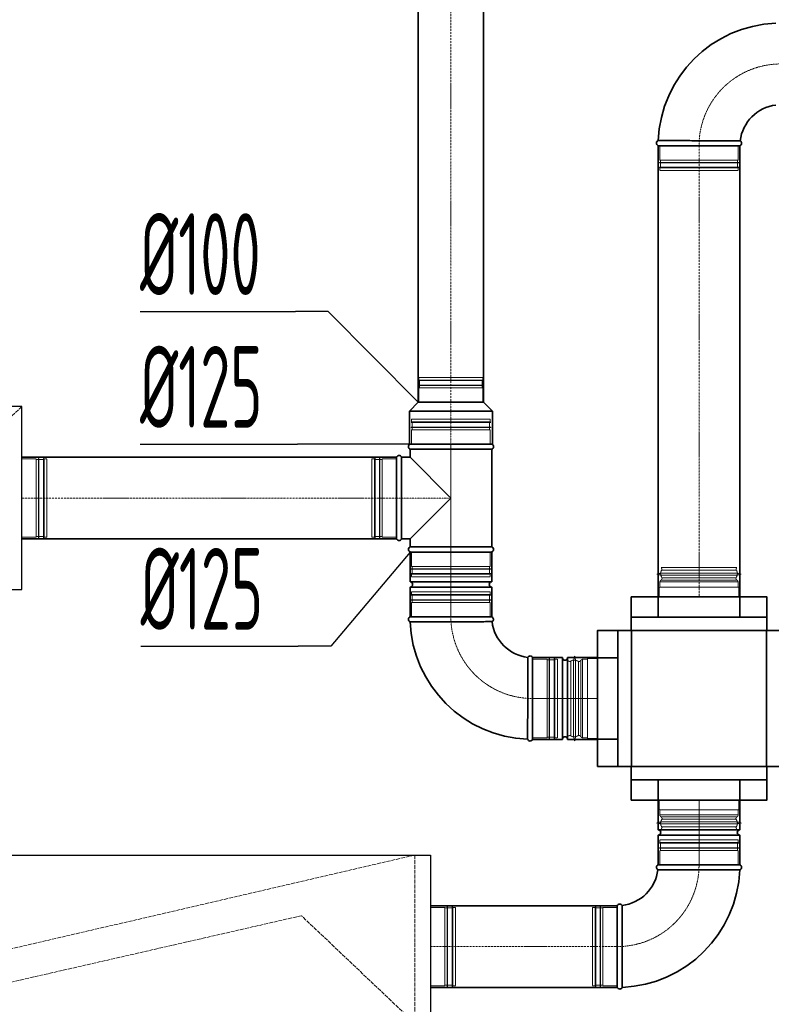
# Model space of a CAD drawing. Header units: millimetres. Extents: x 15940 to 92175, y -24684 to 227664.
# Tile 67 of 132: x 53213 to 54362, y 84953 to 86458. Entities that reach past the tile are written whole.
import ezdxf

# ---------------------------------------------------------------- set-up
doc = ezdxf.new("R2010")
doc.units = ezdxf.units.MM
doc.header["$LTSCALE"] = 0.05
for name, pattern in [('ACAD_ISO02W100', [15, 12, -3]), ('ACAD_ISO10W100', [18, 12, -3, 0, -3]), ('phl_thick', [0])]:
    doc.linetypes.add(name, pattern=pattern)
for name, color, linetype, lineweight in [('VZT_01 SUP (PŘÍVOD) - OBRYS', 5, 'Continuous', 35), ('VZT_02 SUP (PŘÍVOD) - OSA', 5, 'ACAD_ISO10W100', 5), ('VZT_04 SUP (PŘÍVOD) - SKRYTÉ', 5, 'ACAD_ISO02W100', 5), ('VZT_05 ETA (ODVOD) - OBRYS', 6, 'Continuous', 35), ('VZT_06 ETA (ODVOD) - OSA', 6, 'ACAD_ISO10W100', 5), ('VZT_08 ETA (ODVOD) - SKRYTÉ', 6, 'ACAD_ISO02W100', 5), ('VZT_21 ZAŘÍZENÍ - OBRYS', 1, 'Continuous', 30), ('VZT_22 ZAŘÍZENÍ - DETAIL', 8, 'Continuous', 5), ('VZT_60_KOTY - DIMENZE', 7, 'Continuous', 5)]:
    doc.layers.add(name, color=color, linetype=linetype, lineweight=lineweight)
doc.layers.add('VZT_03 SUP (PŘÍVOD) - NETISK', color=8, linetype='ACAD_ISO02W100', lineweight=5, plot=False)
doc.layers.add('VZT_07 ETA (ODVOD) - NETISK', color=8, linetype='ACAD_ISO02W100', lineweight=5, plot=False)
doc.styles.add('EVORA_125', font='isocp.shx', dxfattribs={"width": 0.6, "height": 125})

msp = doc.modelspace()

# ---------------------------------------------------------------- linework, layer by layer
at = {"layer": 'VZT_01 SUP (PŘÍVOD) - OBRYS'}
for p, q in [((54313.8, 86265.5), (54188.8, 86265.5)), ((54313.8, 85264.9), (54188.8, 85264.9)), ((54188.8, 85219.4), (54188.8, 85264.9)), ((54313.8, 85219.4), (54313.8, 85264.9)), ((54313.8, 85219.4), (54188.8, 85219.4)), ((54313.8, 85211.4), (54188.8, 85211.4)), ((54188.8, 85165.9), (54188.8, 85211.4)), ((54313.8, 85165.9), (54313.8, 85211.4)), ((54313.8, 85165.9), (54188.8, 85165.9)), ((54188.8, 85165.9), (54313.8, 85165.9)), ((54126.3, 84978.4), (54126.3, 85103.4))]:
    msp.add_line(p, q, dxfattribs=at)
for points in [[(54188.8, 85575.6), (54188.8, 86265.5)], [(54313.8, 85575.6), (54313.8, 86265.5)], [(54188.9, 85575.6), (54188.9, 85544.5)], [(54313.5, 85575.6), (54313.5, 85544.5)], [(54147.5, 85544.5), (54147.5, 85524)], [(54355.1, 85544.5), (54355.1, 85524)], [(54147.5, 85295.9), (54147.5, 85316.4)], [(54355.1, 85295.9), (54355.1, 85316.4)], [(54188.9, 85295.9), (54188.9, 85264.9)], [(54313.5, 85295.9), (54313.5, 85264.9)], [(54126.3, 85103.4), (53840.8, 85103.4)], [(54126.3, 84978.4), (53840.8, 84978.4)]]:
    msp.add_lwpolyline(points, dxfattribs=at)
for points in [[(54147.5, 85575.6), (54147.5, 85544.5), (54355.1, 85544.5), (54355.1, 85575.6)], [(54147.5, 85264.9), (54147.5, 85295.9), (54355.1, 85295.9), (54355.1, 85264.9)]]:
    msp.add_lwpolyline(points, close=True, dxfattribs=at)
for centre, radius, start, end in [((54376.3, 86265.5), 187.5, 92.3607, 177.6393), ((54376.3, 86265.5), 62.5, 96.8302, 173.1698), ((54190.4, 86269.3), 4.17, 111.1072, 246.5322), ((54312.1, 86269.3), 4.17, 293.4678, 59.7019), ((54188.8, 85215.4), 4, 270, 90), ((54313.8, 85215.4), 4, 90, 270), ((54190.4, 85162.1), 4.17, 113.4678, 239.7019), ((54312.1, 85162.1), 4.17, 291.1072, 66.5322), ((54126.3, 85165.9), 62.5, 276.8302, 353.1698), ((54126.3, 85165.9), 187.5, 272.3607, 357.6393), ((54130.1, 85101.8), 4.17, 30.2981, 156.5322), ((54130.1, 84980.1), 4.17, 203.4678, 338.8928)]:
    msp.add_arc(centre, radius, start, end, dxfattribs=at)
for points, knots in [([(54314.2, 86272.9), (54314.2, 86272.9), (54312.6, 86272.9), (54306.5, 86273), (54302, 86273), (54290.6, 86273), (54283.8, 86273.1), (54268.8, 86273.1), (54260.7, 86273.1), (54244.4, 86273.1), (54236.3, 86273.2), (54221.1, 86273.2), (54214.1, 86273.2), (54202.3, 86273.2), (54197.6, 86273.2), (54191, 86273.2), (54189.2, 86273.2), (54188.9, 86273.2), (54188.9, 86273.2), (54188.9, 86273.2)], [0, 0, 0, 0, 24.235852, 24.235852, 48.531845, 48.531845, 73.024415, 73.024415, 97.570898, 97.570898, 122.078339, 122.078339, 146.53579, 146.53579, 170.957495, 170.957495, 195.359468, 195.359468, 197.168246, 197.168246, 197.168246, 197.168246]), ([(54188.3, 85158.5), (54188.3, 85158.5), (54189.9, 85158.5), (54196, 85158.4), (54200.5, 85158.4), (54211.9, 85158.4), (54218.7, 85158.3), (54233.7, 85158.3), (54241.8, 85158.3), (54258.1, 85158.3), (54266.3, 85158.3), (54281.5, 85158.2), (54288.4, 85158.2), (54300.2, 85158.2), (54304.9, 85158.2), (54311.5, 85158.2), (54313.3, 85158.2), (54313.6, 85158.2), (54313.6, 85158.2), (54313.6, 85158.2)], [0, 0, 0, 0, 24.235852, 24.235852, 48.531845, 48.531845, 73.024415, 73.024415, 97.570898, 97.570898, 122.078339, 122.078339, 146.53579, 146.53579, 170.957495, 170.957495, 195.359468, 195.359468, 197.168246, 197.168246, 197.168246, 197.168246]), ([(54133.7, 85103.9), (54133.7, 85103.9), (54133.7, 85103.8), (54133.7, 85103.5), (54133.7, 85103.2), (54133.7, 85102.1), (54133.7, 85101.3), (54133.7, 85098.2), (54133.8, 85095.1), (54133.8, 85086.1), (54133.8, 85080), (54133.9, 85065.8), (54133.9, 85058), (54133.9, 85041.8), (54133.9, 85033.6), (54133.9, 85017.7), (54134, 85010.2), (54134, 84997.1), (54134, 84991.5), (54134, 84984.5), (54134, 84982.4), (54134, 84979.4), (54134, 84978.6), (54134, 84978.6)], [197.067977, 197.067977, 197.067977, 197.067977, 201.792196, 201.792196, 209.190204, 209.190204, 218.040239, 218.040239, 237.760854, 237.760854, 262.206108, 262.206108, 286.831239, 286.831239, 311.323072, 311.323072, 335.946087, 335.946087, 360.704397, 360.704397, 377.088273, 377.088273, 394.105327, 394.105327, 394.105327, 394.105327])]:
    msp.add_open_spline(points, degree=3, knots=knots, dxfattribs=at)
at = {"layer": 'VZT_02 SUP (PŘÍVOD) - OSA', "ltscale": 0.3}
for points in [[(54251.3, 86265.5), (54251.3, 86265.5, -0.414214), (54376.3, 86390.5), (54376.3, 86390.5)], [(54251.3, 85165.9), (54251.3, 85165.9, -0.414214), (54126.3, 85040.9), (54126.3, 85040.9)]]:
    msp.add_lwpolyline(points, format="xyb", dxfattribs=at)
at = {"layer": 'VZT_02 SUP (PŘÍVOD) - OSA', "ltscale": 5}
for points in [[(54251.3, 86265.5), (54251.3, 85575.6)], [(53840.8, 85040.9), (54126.3, 85040.9)]]:
    msp.add_lwpolyline(points, dxfattribs=at)
at = {"layer": 'VZT_02 SUP (PŘÍVOD) - OSA'}
msp.add_lwpolyline([(54251.3, 85165.9), (54251.3, 85264.9)], dxfattribs=at)
at = {"layer": 'VZT_03 SUP (PŘÍVOD) - NETISK', "ltscale": 0.4}
for p, q in [((54191.3, 86265.5), (54191.3, 86243.5)), ((54311.3, 86265.5), (54311.3, 86243.5)), ((54312.3, 86240), (54190.3, 86240)), ((54190.3, 86240), (54190.3, 86239.5)), ((54312.3, 86239.5), (54190.3, 86239.5)), ((54311.3, 86243.5), (54191.3, 86243.5)), ((54192.3, 86243.5), (54192.3, 86240)), ((54192.3, 86239.5), (54192.3, 86232.5)), ((54310.3, 86243.5), (54310.3, 86240)), ((54310.3, 86239.5), (54310.3, 86232.5)), ((54312.3, 86240), (54312.3, 86239.5)), ((54312.3, 86232.5), (54190.3, 86232.5)), ((54190.3, 86232.5), (54190.3, 86232)), ((54312.3, 86232), (54190.3, 86232)), ((54311.3, 86231.5), (54191.3, 86231.5)), ((54191.3, 86231.5), (54191.3, 86227.5)), ((54311.3, 86227.5), (54191.3, 86227.5)), ((54192.3, 86232), (54192.3, 86231.5)), ((54310.3, 86232), (54310.3, 86231.5)), ((54311.3, 86231.5), (54311.3, 86227.5)), ((54312.3, 86232.5), (54312.3, 86232)), ((54190.3, 85199.4), (54312.3, 85199.4)), ((54190.3, 85198.9), (54190.3, 85199.4)), ((54190.3, 85198.9), (54312.3, 85198.9)), ((54191.3, 85203.9), (54311.3, 85203.9)), ((54191.3, 85199.9), (54191.3, 85203.9)), ((54191.3, 85199.9), (54311.3, 85199.9)), ((54192.3, 85199.4), (54192.3, 85199.9)), ((54192.3, 85191.9), (54192.3, 85198.9)), ((54310.3, 85199.4), (54310.3, 85199.9)), ((54310.3, 85191.9), (54310.3, 85198.9)), ((54311.3, 85199.9), (54311.3, 85203.9)), ((54312.3, 85198.9), (54312.3, 85199.4)), ((54190.3, 85191.9), (54312.3, 85191.9)), ((54190.3, 85191.4), (54190.3, 85191.9)), ((54190.3, 85191.4), (54312.3, 85191.4)), ((54191.3, 85187.9), (54311.3, 85187.9)), ((54191.3, 85165.9), (54191.3, 85187.9)), ((54192.3, 85187.9), (54192.3, 85191.4)), ((54310.3, 85187.9), (54310.3, 85191.4)), ((54311.3, 85165.9), (54311.3, 85187.9)), ((54312.3, 85191.4), (54312.3, 85191.9)), ((54088.3, 84980.9), (54088.3, 85100.9)), ((54092.3, 85100.9), (54088.3, 85100.9)), ((54092.3, 84980.9), (54092.3, 85100.9)), ((54092.8, 85099.9), (54092.3, 85099.9)), ((54092.8, 84979.9), (54092.8, 85101.9)), ((54093.3, 85101.9), (54092.8, 85101.9)), ((54093.3, 84979.9), (54093.3, 85101.9)), ((54100.3, 85099.9), (54093.3, 85099.9)), ((54100.3, 84979.9), (54100.3, 85101.9)), ((54100.8, 85101.9), (54100.3, 85101.9)), ((54100.8, 84979.9), (54100.8, 85101.9)), ((54104.3, 85099.9), (54100.8, 85099.9)), ((54104.3, 84980.9), (54104.3, 85100.9)), ((54126.3, 85100.9), (54104.3, 85100.9)), ((54092.3, 84980.9), (54088.3, 84980.9)), ((54092.8, 84981.9), (54092.3, 84981.9)), ((54093.3, 84979.9), (54092.8, 84979.9)), ((54100.3, 84981.9), (54093.3, 84981.9)), ((54100.8, 84979.9), (54100.3, 84979.9)), ((54104.3, 84981.9), (54100.8, 84981.9)), ((54126.3, 84980.9), (54104.3, 84980.9))]:
    msp.add_line(p, q, dxfattribs=at)
for points in [[(54195, 85616.6), (54193.6, 85620.6), (54251.3, 85620.6)], [(54307.5, 85616.6), (54308.9, 85620.6), (54251.3, 85620.6)], [(54194.1, 85616.4), (54251.3, 85616.4)], [(54194.9, 85604.7), (54251.3, 85604.7)], [(54308.4, 85616.4), (54251.3, 85616.4)], [(54307.7, 85604.7), (54251.3, 85604.7)], [(54190.3, 85575.6), (54190.3, 85590.6), (54312.3, 85590.6), (54312.3, 85575.6)], [(54191.3, 85598.4), (54251.3, 85598.4)], [(54193.2, 85601.1), (54251.3, 85601.1)], [(54309.3, 85601.1), (54251.3, 85601.1)], [(54311.3, 85598.4), (54251.3, 85598.4)], [(54190.3, 85575.6), (54312.3, 85575.6)], [(54054.9, 85476.5), (54050.9, 85477.9), (54050.9, 85420.2)], [(54055.1, 85477.4), (54055.1, 85420.2)], [(54066.8, 85476.6), (54066.8, 85420.2)], [(54070.4, 85478.3), (54070.4, 85420.2)], [(54073.1, 85480.2), (54073.1, 85420.2)], [(54095.9, 85359.2), (54080.9, 85359.2), (54080.9, 85481.2), (54095.9, 85481.2)], [(54095.9, 85359.2), (54095.9, 85481.2)], [(54054.9, 85364), (54050.9, 85362.6), (54050.9, 85420.2)], [(54055.1, 85363.1), (54055.1, 85420.2)], [(54066.8, 85363.8), (54066.8, 85420.2)], [(54070.4, 85362.2), (54070.4, 85420.2)], [(54073.1, 85360.2), (54073.1, 85420.2)], [(54190.3, 85264.9), (54190.3, 85249.9), (54312.3, 85249.9), (54312.3, 85264.9)], [(54190.3, 85264.9), (54312.3, 85264.9)], [(54191.3, 85242.1), (54251.3, 85242.1)], [(54311.3, 85242.1), (54251.3, 85242.1)], [(54193.2, 85239.4), (54251.3, 85239.4)], [(54194.9, 85235.8), (54251.3, 85235.8)], [(54309.3, 85239.4), (54251.3, 85239.4)], [(54307.7, 85235.8), (54251.3, 85235.8)], [(54195, 85223.9), (54193.6, 85219.9), (54251.3, 85219.9)], [(54194.1, 85224.1), (54251.3, 85224.1)], [(54308.4, 85224.1), (54251.3, 85224.1)], [(54307.5, 85223.9), (54308.9, 85219.9), (54251.3, 85219.9)]]:
    msp.add_lwpolyline(points, dxfattribs=at)
for points in [[(54186.6, 85610.4), (54192.4, 85611.9, -0.060863), (54193, 85611.9), (54251.3, 85611.9)], [(54186.6, 85610.4), (54192.6, 85609, 0.058981), (54193.2, 85608.9), (54251.3, 85608.9)], [(54315.9, 85610.4), (54310.1, 85611.9, 0.060863), (54309.5, 85611.9), (54251.3, 85611.9)], [(54315.9, 85610.4), (54309.9, 85609, -0.058981), (54309.3, 85608.9), (54251.3, 85608.9)], [(54191.3, 85590.6), (54191.3, 85598.4, -0.291473), (54192.8, 85600.8, -0.291473)], [(54311.3, 85590.6), (54311.3, 85598.4, 0.291473), (54309.7, 85600.8, 0.291473)], [(54061.1, 85484.9), (54059.6, 85479.1, 0.060863), (54059.6, 85478.5), (54059.6, 85420.2)], [(54061.1, 85484.9), (54062.5, 85478.9, -0.058981), (54062.6, 85478.3), (54062.6, 85420.2)], [(54080.9, 85480.2), (54073.1, 85480.2, 0.291473), (54070.7, 85478.7, 0.291473)], [(54061.1, 85355.6), (54059.6, 85361.4, -0.060863), (54059.6, 85362), (54059.6, 85420.2)], [(54061.1, 85355.6), (54062.5, 85361.6, 0.058981), (54062.6, 85362.2), (54062.6, 85420.2)], [(54080.9, 85360.2), (54073.1, 85360.2, -0.291473), (54070.7, 85361.8, -0.291473)], [(54191.3, 85249.9), (54191.3, 85242.1, 0.291473), (54192.8, 85239.7, 0.291473)], [(54311.3, 85249.9), (54311.3, 85242.1, -0.291473), (54309.7, 85239.7, -0.291473)], [(54186.6, 85230), (54192.6, 85231.5, -0.058981), (54193.2, 85231.5), (54251.3, 85231.5)], [(54186.6, 85230), (54192.4, 85228.6, 0.060863), (54193, 85228.5), (54251.3, 85228.5)], [(54315.9, 85230), (54309.9, 85231.5, 0.058981), (54309.3, 85231.5), (54251.3, 85231.5)], [(54315.9, 85230), (54310.1, 85228.6, -0.060863), (54309.5, 85228.5), (54251.3, 85228.5)]]:
    msp.add_lwpolyline(points, format="xyb", dxfattribs=at)
for centre, radius, start, end in [((54203.1, 85611.1), 10.5, 149.7176, 217.8378), ((54191, 85604.3), 3.88, 297.4993, 6.6735), ((54311.5, 85604.3), 3.88, 173.3265, 242.5007), ((54299.4, 85611.1), 10.5, 322.1622, 30.2824), ((54060.4, 85468.4), 10.5, 52.1622, 120.2824), ((54067.2, 85480.5), 3.88, 263.3265, 332.5007), ((54060.4, 85372.1), 10.5, 239.7176, 307.8378), ((54067.2, 85360), 3.88, 27.4993, 96.6735), ((54203.1, 85229.4), 10.5, 142.1622, 210.2824), ((54191, 85236.2), 3.88, 353.3265, 62.5007), ((54311.5, 85236.2), 3.88, 117.4993, 186.6735), ((54299.4, 85229.4), 10.5, 329.7176, 37.8378)]:
    msp.add_arc(centre, radius, start, end, dxfattribs=at)
at = {"layer": 'VZT_04 SUP (PŘÍVOD) - SKRYTÉ', "ltscale": 2}
for points in [[(54147.5, 85524), (54147.5, 85316.4)], [(54355.1, 85524), (54355.1, 85316.4)]]:
    msp.add_lwpolyline(points, dxfattribs=at)
at = {"layer": 'VZT_05 ETA (ODVOD) - OBRYS'}
for p, q in [((53821.9, 85873.2), (53808.4, 85859.7)), ((53921.9, 85873.2), (53821.9, 85873.2)), ((53921.9, 85873.2), (53935.4, 85859.7)), ((53935.4, 85859.7), (53808.4, 85859.7)), ((53808.4, 85809.2), (53808.4, 85859.7)), ((53935.4, 85809.2), (53935.4, 85859.7)), ((53935.4, 85809.2), (53808.4, 85809.2)), ((53809.4, 85809.2), (53934.4, 85809.2)), ((53809.4, 85801.6), (53934.4, 85801.6)), ((53809.4, 85801.6), (53809.4, 85789.2)), ((53934.4, 85801.6), (53934.4, 85651.9)), ((53788.9, 85664.2), (53788.9, 85789.2)), ((53796.6, 85664.2), (53796.6, 85789.2)), ((53796.6, 85789.2), (53809.4, 85789.2)), ((53809.4, 85789.2), (53871.9, 85726.7)), ((53871.9, 85726.7), (53809.4, 85664.2)), ((53796.6, 85664.2), (53809.4, 85664.2)), ((53809.4, 85664.2), (53809.4, 85651.9)), ((53809.4, 85651.9), (53934.4, 85651.9)), ((53934.4, 85644.2), (53809.4, 85644.2)), ((53809.4, 85644.2), (53809.4, 85598.7)), ((53934.4, 85644.2), (53809.4, 85644.2)), ((53934.4, 85644.2), (53934.4, 85598.7)), ((53934.4, 85598.7), (53809.4, 85598.7)), ((53934.4, 85590.7), (53809.4, 85590.7)), ((53809.4, 85590.7), (53809.4, 85545.2)), ((53934.4, 85590.7), (53934.4, 85545.2)), ((53934.4, 85545.2), (53809.4, 85545.2)), ((53809.4, 85545.2), (53934.4, 85545.2)), ((53996.9, 85357.7), (53996.9, 85482.7)), ((54042.4, 85482.7), (53996.9, 85482.7)), ((53996.9, 85482.7), (53996.9, 85357.7)), ((54042.4, 85357.7), (54042.4, 85482.7)), ((54050.4, 85357.7), (54050.4, 85482.7)), ((54095.9, 85482.7), (54050.4, 85482.7)), ((54095.9, 85357.7), (54095.9, 85482.7)), ((54042.4, 85357.7), (53996.9, 85357.7)), ((54095.9, 85357.7), (54050.4, 85357.7))]:
    msp.add_line(p, q, dxfattribs=at)
for points in [[(53821.9, 85873.2), (53821.9, 87639.9)], [(53921.9, 85873.2), (53921.9, 87639.9)], [(53788.9, 85789.2), (53216, 85789.2)], [(53788.9, 85664.2), (53216, 85664.2)], [(54127, 85524), (54375.6, 85524)], [(54095.9, 85482.5), (54127, 85482.5)], [(54095.9, 85357.9), (54127, 85357.9)], [(54127, 85316.4), (54375.6, 85316.4)]]:
    msp.add_lwpolyline(points, dxfattribs=at)
msp.add_lwpolyline([(54095.9, 85316.4), (54127, 85316.4), (54127, 85524), (54095.9, 85524)], close=True, dxfattribs=at)
for centre, radius, start, end in [((53811.1, 85805.4), 4.17, 113.4678, 246.5322), ((53932.8, 85805.4), 4.17, 293.4678, 66.5322), ((53792.8, 85787.6), 4.17, 23.4678, 156.5322), ((53792.8, 85665.9), 4.17, 203.4678, 336.5322), ((53811.1, 85648.1), 4.17, 113.4678, 246.5322), ((53932.8, 85648.1), 4.17, 293.4678, 66.5322), ((53809.4, 85594.7), 4, 270, 90), ((53934.4, 85594.7), 4, 90, 270), ((53811.1, 85541.4), 4.17, 113.4678, 248.8928), ((53932.8, 85541.4), 4.17, 300.2981, 66.5322), ((53996.9, 85545.2), 187.5, 182.3607, 267.6393), ((53996.9, 85545.2), 62.5, 186.8302, 263.1698), ((53993.1, 85481.1), 4.17, 23.4678, 149.7019), ((54046.4, 85482.7), 4, 180, 0), ((54046.4, 85357.7), 4, 0, 180), ((53993.1, 85359.4), 4.17, 201.1072, 336.5322)]:
    msp.add_arc(centre, radius, start, end, dxfattribs=at)
for points, knots in [([(53934.9, 85537.8), (53934.9, 85537.8), (53934.8, 85537.8), (53934.5, 85537.8), (53934.2, 85537.8), (53933.1, 85537.8), (53932.4, 85537.8), (53929.2, 85537.8), (53926.1, 85537.7), (53917.1, 85537.7), (53911, 85537.7), (53896.9, 85537.6), (53889, 85537.6), (53872.8, 85537.6), (53864.6, 85537.6), (53848.7, 85537.6), (53841.3, 85537.5), (53828.1, 85537.5), (53822.5, 85537.5), (53815.5, 85537.5), (53813.4, 85537.5), (53810.4, 85537.5), (53809.6, 85537.5), (53809.6, 85537.5)], [197.067977, 197.067977, 197.067977, 197.067977, 201.792196, 201.792196, 209.190204, 209.190204, 218.040239, 218.040239, 237.760854, 237.760854, 262.206108, 262.206108, 286.831239, 286.831239, 311.323072, 311.323072, 335.946087, 335.946087, 360.704397, 360.704397, 377.088273, 377.088273, 394.105327, 394.105327, 394.105327, 394.105327]), ([(53989.5, 85483.2), (53989.5, 85483.2), (53989.5, 85481.6), (53989.5, 85475.5), (53989.4, 85471), (53989.4, 85459.6), (53989.4, 85452.8), (53989.3, 85437.8), (53989.3, 85429.7), (53989.3, 85413.4), (53989.3, 85405.2), (53989.3, 85390), (53989.2, 85383.1), (53989.2, 85371.3), (53989.2, 85366.6), (53989.2, 85360), (53989.2, 85358.2), (53989.2, 85357.9), (53989.2, 85357.9), (53989.2, 85357.9)], [0, 0, 0, 0, 24.235852, 24.235852, 48.531845, 48.531845, 73.024415, 73.024415, 97.570898, 97.570898, 122.078339, 122.078339, 146.53579, 146.53579, 170.957495, 170.957495, 195.359468, 195.359468, 197.168246, 197.168246, 197.168246, 197.168246])]:
    msp.add_open_spline(points, degree=3, knots=knots, dxfattribs=at)
at = {"layer": 'VZT_06 ETA (ODVOD) - OSA', "ltscale": 5}
for points in [[(53871.9, 87639.9), (53871.9, 85873.2)], [(53216, 85726.7), (53788.9, 85726.7)]]:
    msp.add_lwpolyline(points, dxfattribs=at)
at = {"layer": 'VZT_06 ETA (ODVOD) - OSA', "ltscale": 0.3}
for points in [[(53871.9, 85809.2), (53871.9, 85873.2)], [(53788.9, 85726.7), (53871.9, 85726.7)]]:
    msp.add_lwpolyline(points, dxfattribs=at)
at = {"layer": 'VZT_06 ETA (ODVOD) - OSA'}
for points in [[(53871.9, 85644.2), (53871.9, 85545.2)], [(54095.9, 85420.2), (53996.9, 85420.2)]]:
    msp.add_lwpolyline(points, dxfattribs=at)
at = {"layer": 'VZT_06 ETA (ODVOD) - OSA', "ltscale": 0.3}
msp.add_lwpolyline([(53996.9, 85420.2), (53996.9, 85420.2, -0.414214), (53871.9, 85545.2), (53871.9, 85545.2)], format="xyb", dxfattribs=at)
at = {"layer": 'VZT_07 ETA (ODVOD) - NETISK', "ltscale": 0.4}
for p, q in [((53821.9, 85906.7), (53921.9, 85906.7)), ((53821.9, 85906.7), (53821.9, 85906.2)), ((53821.9, 85906.2), (53921.9, 85906.2)), ((53822.9, 85911.2), (53920.9, 85911.2)), ((53822.9, 85911.2), (53822.9, 85907.2)), ((53822.9, 85907.2), (53920.9, 85907.2)), ((53823.9, 85907.2), (53823.9, 85906.7)), ((53823.9, 85906.2), (53823.9, 85899.2)), ((53919.9, 85907.2), (53919.9, 85906.7)), ((53919.9, 85906.2), (53919.9, 85899.2)), ((53920.9, 85911.2), (53920.9, 85907.2)), ((53921.9, 85906.7), (53921.9, 85906.2)), ((53821.9, 85899.2), (53921.9, 85899.2)), ((53821.9, 85899.2), (53821.9, 85898.7)), ((53821.9, 85898.7), (53921.9, 85898.7)), ((53822.9, 85895.2), (53920.9, 85895.2)), ((53822.9, 85895.2), (53822.9, 85873.2)), ((53823.9, 85898.7), (53823.9, 85895.2)), ((53919.9, 85898.7), (53919.9, 85895.2)), ((53920.9, 85895.2), (53920.9, 85873.2)), ((53921.9, 85899.2), (53921.9, 85898.7)), ((53811.9, 85847.2), (53931.9, 85847.2)), ((53811.9, 85843.2), (53811.9, 85847.2)), ((53811.9, 85843.2), (53931.9, 85843.2)), ((53812.9, 85842.7), (53812.9, 85843.2)), ((53930.9, 85842.7), (53930.9, 85843.2)), ((53931.9, 85843.2), (53931.9, 85847.2)), ((53810.9, 85842.7), (53932.9, 85842.7)), ((53810.9, 85842.2), (53810.9, 85842.7)), ((53810.9, 85842.2), (53932.9, 85842.2)), ((53810.9, 85835.2), (53932.9, 85835.2)), ((53810.9, 85834.7), (53810.9, 85835.2)), ((53810.9, 85834.7), (53932.9, 85834.7)), ((53811.9, 85831.2), (53931.9, 85831.2)), ((53811.9, 85809.2), (53811.9, 85831.2)), ((53812.9, 85835.2), (53812.9, 85842.2)), ((53812.9, 85831.2), (53812.9, 85834.7)), ((53930.9, 85835.2), (53930.9, 85842.2)), ((53930.9, 85831.2), (53930.9, 85834.7)), ((53931.9, 85809.2), (53931.9, 85831.2)), ((53932.9, 85842.2), (53932.9, 85842.7)), ((53932.9, 85834.7), (53932.9, 85835.2)), ((53216, 85786.7), (53238, 85786.7)), ((53238, 85786.7), (53238, 85666.7)), ((53238, 85785.7), (53241.5, 85785.7)), ((53241.5, 85787.7), (53241.5, 85665.7)), ((53241.5, 85787.7), (53242, 85787.7)), ((53242, 85787.7), (53242, 85665.7)), ((53242, 85785.7), (53249, 85785.7)), ((53249, 85787.7), (53249, 85665.7)), ((53249, 85787.7), (53249.5, 85787.7)), ((53249.5, 85787.7), (53249.5, 85665.7)), ((53249.5, 85785.7), (53250, 85785.7)), ((53250, 85786.7), (53250, 85666.7)), ((53250, 85786.7), (53254, 85786.7)), ((53254, 85786.7), (53254, 85666.7)), ((53750.9, 85666.7), (53750.9, 85786.7)), ((53754.9, 85786.7), (53750.9, 85786.7)), ((53754.9, 85666.7), (53754.9, 85786.7)), ((53755.4, 85785.7), (53754.9, 85785.7)), ((53755.4, 85665.7), (53755.4, 85787.7)), ((53755.9, 85787.7), (53755.4, 85787.7)), ((53755.9, 85665.7), (53755.9, 85787.7)), ((53762.9, 85785.7), (53755.9, 85785.7)), ((53762.9, 85665.7), (53762.9, 85787.7)), ((53763.4, 85787.7), (53762.9, 85787.7)), ((53763.4, 85665.7), (53763.4, 85787.7)), ((53766.9, 85785.7), (53763.4, 85785.7)), ((53766.9, 85666.7), (53766.9, 85786.7)), ((53788.9, 85786.7), (53766.9, 85786.7)), ((53216, 85666.7), (53238, 85666.7)), ((53238, 85667.7), (53241.5, 85667.7)), ((53241.5, 85665.7), (53242, 85665.7)), ((53242, 85667.7), (53249, 85667.7)), ((53249, 85665.7), (53249.5, 85665.7)), ((53249.5, 85667.7), (53250, 85667.7)), ((53250, 85666.7), (53254, 85666.7)), ((53754.9, 85666.7), (53750.9, 85666.7)), ((53755.4, 85667.7), (53754.9, 85667.7)), ((53755.9, 85665.7), (53755.4, 85665.7)), ((53762.9, 85667.7), (53755.9, 85667.7)), ((53763.4, 85665.7), (53762.9, 85665.7)), ((53766.9, 85667.7), (53763.4, 85667.7)), ((53788.9, 85666.7), (53766.9, 85666.7)), ((53811.9, 85622.2), (53811.9, 85644.2)), ((53931.9, 85622.2), (53931.9, 85644.2)), ((53810.9, 85618.7), (53932.9, 85618.7)), ((53810.9, 85618.2), (53810.9, 85618.7)), ((53810.9, 85618.2), (53932.9, 85618.2)), ((53811.9, 85622.2), (53931.9, 85622.2)), ((53812.9, 85618.7), (53812.9, 85622.2)), ((53812.9, 85611.2), (53812.9, 85618.2)), ((53930.9, 85618.7), (53930.9, 85622.2)), ((53930.9, 85611.2), (53930.9, 85618.2)), ((53932.9, 85618.2), (53932.9, 85618.7)), ((53810.9, 85611.2), (53932.9, 85611.2)), ((53810.9, 85610.7), (53810.9, 85611.2)), ((53810.9, 85610.7), (53932.9, 85610.7)), ((53811.9, 85610.2), (53931.9, 85610.2)), ((53811.9, 85606.2), (53811.9, 85610.2)), ((53811.9, 85606.2), (53931.9, 85606.2)), ((53812.9, 85610.2), (53812.9, 85610.7)), ((53930.9, 85610.2), (53930.9, 85610.7)), ((53931.9, 85606.2), (53931.9, 85610.2)), ((53932.9, 85610.7), (53932.9, 85611.2)), ((53810.9, 85578.7), (53932.9, 85578.7)), ((53810.9, 85578.2), (53810.9, 85578.7)), ((53810.9, 85578.2), (53932.9, 85578.2)), ((53811.9, 85583.2), (53931.9, 85583.2)), ((53811.9, 85579.2), (53811.9, 85583.2)), ((53811.9, 85579.2), (53931.9, 85579.2)), ((53812.9, 85578.7), (53812.9, 85579.2)), ((53812.9, 85571.2), (53812.9, 85578.2)), ((53930.9, 85578.7), (53930.9, 85579.2)), ((53930.9, 85571.2), (53930.9, 85578.2)), ((53931.9, 85579.2), (53931.9, 85583.2)), ((53932.9, 85578.2), (53932.9, 85578.7)), ((53810.9, 85571.2), (53932.9, 85571.2)), ((53810.9, 85570.7), (53810.9, 85571.2)), ((53810.9, 85570.7), (53932.9, 85570.7)), ((53811.9, 85567.2), (53931.9, 85567.2)), ((53811.9, 85545.2), (53811.9, 85567.2)), ((53812.9, 85567.2), (53812.9, 85570.7)), ((53930.9, 85567.2), (53930.9, 85570.7)), ((53931.9, 85545.2), (53931.9, 85567.2)), ((53932.9, 85570.7), (53932.9, 85571.2)), ((53996.9, 85480.2), (54018.9, 85480.2)), ((54018.9, 85480.2), (54018.9, 85360.2)), ((54018.9, 85479.2), (54022.4, 85479.2)), ((54022.4, 85481.2), (54022.4, 85359.2)), ((54022.4, 85481.2), (54022.9, 85481.2)), ((54022.9, 85481.2), (54022.9, 85359.2)), ((54022.9, 85479.2), (54029.9, 85479.2)), ((54029.9, 85481.2), (54029.9, 85359.2)), ((54029.9, 85481.2), (54030.4, 85481.2)), ((54030.4, 85481.2), (54030.4, 85359.2)), ((54030.4, 85479.2), (54030.9, 85479.2)), ((54030.9, 85480.2), (54030.9, 85360.2)), ((54030.9, 85480.2), (54034.9, 85480.2)), ((54034.9, 85480.2), (54034.9, 85360.2)), ((54018.9, 85361.2), (54022.4, 85361.2)), ((54022.9, 85361.2), (54029.9, 85361.2)), ((54030.4, 85361.2), (54030.9, 85361.2)), ((53996.9, 85360.2), (54018.9, 85360.2)), ((54022.4, 85359.2), (54022.9, 85359.2)), ((54029.9, 85359.2), (54030.4, 85359.2)), ((54030.9, 85360.2), (54034.9, 85360.2)), ((53840.8, 85100.9), (53862.8, 85100.9)), ((53862.8, 84980.9), (53862.8, 85100.9)), ((53862.8, 85099.9), (53866.3, 85099.9)), ((53866.3, 84979.9), (53866.3, 85101.9)), ((53866.3, 85101.9), (53866.8, 85101.9)), ((53866.8, 84979.9), (53866.8, 85101.9)), ((53866.8, 85099.9), (53873.8, 85099.9)), ((53873.8, 84979.9), (53873.8, 85101.9)), ((53873.8, 85101.9), (53874.3, 85101.9)), ((53874.3, 84979.9), (53874.3, 85101.9)), ((53874.3, 85099.9), (53874.8, 85099.9)), ((53874.8, 84980.9), (53874.8, 85100.9)), ((53874.8, 85100.9), (53878.8, 85100.9)), ((53878.8, 84980.9), (53878.8, 85100.9)), ((53840.8, 84980.9), (53862.8, 84980.9)), ((53862.8, 84981.9), (53866.3, 84981.9)), ((53866.3, 84979.9), (53866.8, 84979.9)), ((53866.8, 84981.9), (53873.8, 84981.9)), ((53873.8, 84979.9), (53874.3, 84979.9)), ((53874.3, 84981.9), (53874.8, 84981.9)), ((53874.8, 84980.9), (53878.8, 84980.9))]:
    msp.add_line(p, q, dxfattribs=at)
msp.add_lwpolyline([(53871.9, 85809.2), (53871.9, 85644.2)], dxfattribs=at)
at = {"layer": 'VZT_08 ETA (ODVOD) - SKRYTÉ', "ltscale": 2}
for points in [[(54148.5, 85524), (54148.5, 85316.4)], [(54354, 85524), (54354, 85316.4)]]:
    msp.add_lwpolyline(points, dxfattribs=at)
at = {"layer": 'VZT_21 ZAŘÍZENÍ - OBRYS'}
msp.add_lwpolyline([(53216, 85866.7), (51716, 85866.7), (51716, 85586.7), (53216, 85586.7)], close=True, dxfattribs=at)
at = {"layer": 'VZT_21 ZAŘÍZENÍ - OBRYS', "elevation": 0}
msp.add_lwpolyline([(53840.8, 84900.9), (52340.8, 84900.9), (52340.8, 85180.9), (53840.8, 85180.9)], close=True, dxfattribs=at)
at = {"layer": 'VZT_22 ZAŘÍZENÍ - DETAIL', "linetype": 'ACAD_ISO02W100', "lineweight": 5, "ltscale": 10}
msp.add_lwpolyline([(53216, 85866.7), (53018.6, 85679.5), (52200.3, 85866.7)], dxfattribs=at)
at = {"layer": 'VZT_22 ZAŘÍZENÍ - DETAIL', "linetype": 'ACAD_ISO02W100', "lineweight": 5, "ltscale": 10, "elevation": 0}
for points in [[(52804.6, 85180.9), (52999.2, 84990.9), (53816.9, 85180.9)], [(53816.9, 85180.9), (53816.9, 84900.9)], [(53840.8, 84900.9), (53643.4, 85088.1), (52825.1, 84900.9)]]:
    msp.add_lwpolyline(points, dxfattribs=at)
at = {"layer": 'VZT_60_KOTY - DIMENZE', "linetype": 'ByBlock', "lineweight": -2}
for p, q in [((53684.2, 86012.2), (53634.2, 86012.2)), ((53687.2, 85809.2), (53637.2, 85809.2)), ((53688.2, 85500.4), (53638.2, 85500.4))]:
    msp.add_line(p, q, dxfattribs=at)
for points in [[(53396.6, 86012.2), (53634.2, 86012.2)], [(53821.9, 85873.2), (53684.2, 86012.2)], [(53396.6, 85809.2), (53637.2, 85809.2)], [(53808.4, 85809.2), (53687.2, 85809.2)], [(53809.4, 85644.2), (53688.2, 85500.4)], [(53397.6, 85500.4), (53638.2, 85500.4)]]:
    msp.add_lwpolyline(points, dxfattribs=at)

# ---------------------------------------------------------------- texts
at = {"layer": 'VZT_60_KOTY - DIMENZE', "linetype": 'phl_thick', "char_height": 125, "attachment_point": 1, "style": 'EVORA_125'}
for s, insert in [('%%C100', (53396.6, 86162.2)), ('%%C125', (53396.6, 85959.2)), ('%%C125', (53397.6, 85650.4))]:
    msp.add_mtext(s, dxfattribs=dict(at, insert=insert))

doc.saveas('drawing.dxf')
